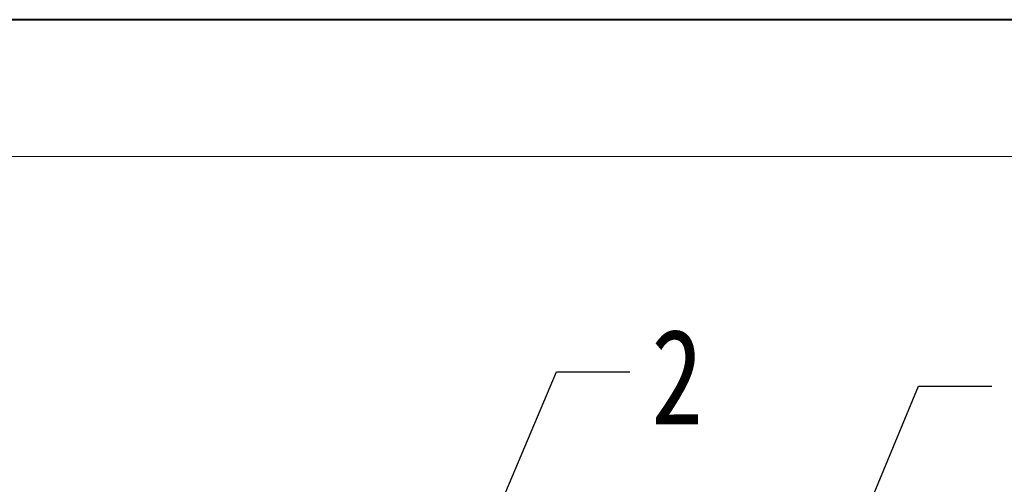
# Model space of a CAD drawing. Header units: millimetres. Extents: x -623 to 852, y 50 to 1083.
# Tile 63 of 72: x 355 to 481, y 1024 to 1083. Entities that reach past the tile are written whole.
import ezdxf

# ---------------------------------------------------------------- set-up
doc = ezdxf.new("R2010")
doc.units = ezdxf.units.MM
doc.styles.get("Standard").update_dxf_attribs({"font": '仿宋_GB2312.ttf', "width": 0.8})
doc.dimstyles.new('ISO-25.1', dxfattribs={"dimtxt": 6, "dimasz": 5, "dimexe": 3.5, "dimexo": 0.625, "dimgap": 1.5, "dimtad": 1, "dimtoh": 1, "dimtxsty": 'Standard', "dimcen": 2.5, "dimadec": 0, "dimazin": 0, "dimtfac": 1, "dimtmove": 0, "dimatfit": 3, "dimfxl": 0, "dimarcsym": 0})

msp = doc.modelspace()

# ---------------------------------------------------------------- linework, layer by layer
at = {"color": 7, "lineweight": 40}
msp.add_line((838.046, 1083.486), (-622.782, 1083.486), dxfattribs=at)
at = {"color": 7, "lineweight": 13}
msp.add_line((820.655, 1066.095), (-535.828, 1066.095), dxfattribs=at)

# ---------------------------------------------------------------- texts
at = {"color": 5, "lineweight": 9, "insert": (435.635, 1044.217), "char_height": 12.1, "width": 1.815, "attachment_point": 1}
msp.add_mtext('2', dxfattribs=at)

# ---------------------------------------------------------------- leaders
at = {"color": 5, "lineweight": 9}
for points in [[(409.694, 1005.836), (423.587, 1038.772), (432.912, 1038.772)], [(448.884, 986.997), (469.597, 1036.962), (478.923, 1036.962)]]:
    msp.add_leader(points, dimstyle='ISO-25.1', override={"dimgap": 1.5, "dimtad": 0, "dimldrblk": 'Dot'}, dxfattribs=at)

doc.saveas('drawing.dxf')
